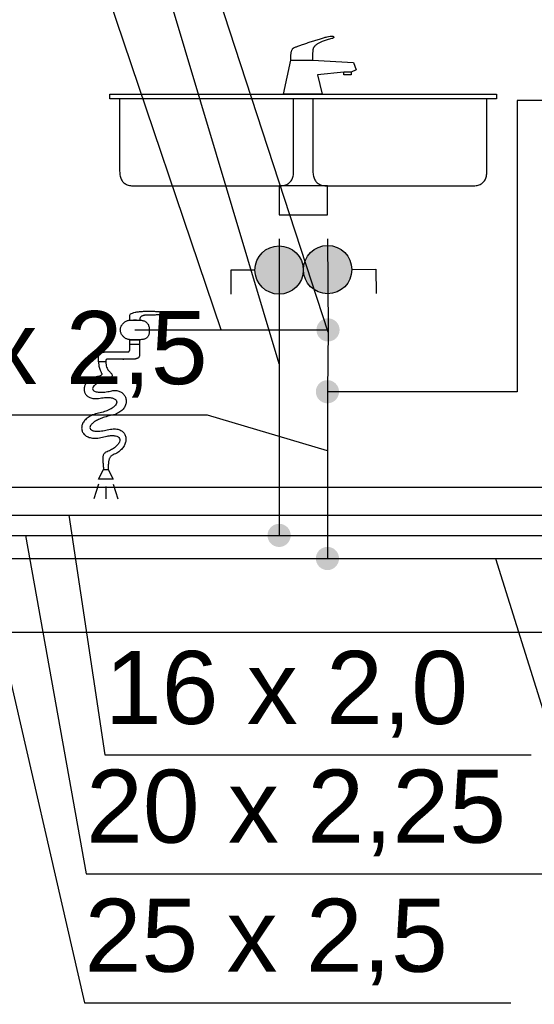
# Model space of a CAD drawing. Header units: inches. Extents: x -150.1 to -108.1, y -15.9 to 13.8.
# Tile 11 of 25: x -133.2 to -132.1, y -2.2 to -0.1. Entities that reach past the tile are written whole.
import ezdxf
from ezdxf.lldxf.tags import DXFTag

# ---------------------------------------------------------------- set-up
doc = ezdxf.new("R2010")
doc.units = ezdxf.units.IN
doc.header["$MEASUREMENT"] = 0
for name, color, linetype in [('IS_Armatura_Wodociag', 2, 'SOLID'), ('IS_Ciepła_woda', 4, 'DASHWAVE'), ('IS_Cyrkulacja', 4, 'DASHDOT'), ('IS_Konstrukcja', 7, 'SOLID'), ('IS_Odbiorniki', 2, 'SOLID'), ('IS_Opisy_działek_Wodociag', 2, 'SOLID'), ('IS_Text_Armatury_Wodociag', 2, 'Continuous'), ('IS_Zimna_woda', 4, 'SOLID')]:
    doc.layers.add(name, color=color, linetype=linetype)
tags = doc.linetypes.add('DASHDOT', pattern=[20, 10, -5, 0, -5]).pattern_tags.tags
tags[10:11] = [DXFTag(74, 4), DXFTag(75, 0), DXFTag(340, '0'), DXFTag(46, 0.0), DXFTag(50, 0.0), DXFTag(44, 0.0), DXFTag(45, 0.0)]
tags[8:9] = [DXFTag(74, 4), DXFTag(75, 0), DXFTag(340, '0'), DXFTag(46, 0.0), DXFTag(50, 0.0), DXFTag(44, 0.0), DXFTag(45, 0.0)]
tags[6:7] = [DXFTag(74, 4), DXFTag(75, 0), DXFTag(340, '0'), DXFTag(46, 0.0), DXFTag(50, 0.0), DXFTag(44, 0.0), DXFTag(45, 0.0)]
tags[4:5] = [DXFTag(74, 4), DXFTag(75, 0), DXFTag(340, '0'), DXFTag(46, 0.0), DXFTag(50, 0.0), DXFTag(44, 0.0), DXFTag(45, 0.0)]
tags = doc.linetypes.add('DASHWAVE', pattern='A,10,-5,-20,[138,IS_LineDef.shx,S=2,R=0,X=-20,Y=0],-5', length=40).pattern_tags.tags
tags[16:17] = [DXFTag(74, 4), DXFTag(75, 0), DXFTag(340, '0'), DXFTag(46, 0.0), DXFTag(50, 0.0), DXFTag(44, 0.0), DXFTag(45, 0.0)]
tags[6:7] = [DXFTag(74, 4), DXFTag(75, 0), DXFTag(340, '0'), DXFTag(46, 0.0), DXFTag(50, 0.0), DXFTag(44, 0.0), DXFTag(45, 0.0)]
tags[4:5] = [DXFTag(74, 4), DXFTag(75, 0), DXFTag(340, '0'), DXFTag(46, 0.0), DXFTag(50, 0.0), DXFTag(44, 0.0), DXFTag(45, 0.0)]
tags = doc.linetypes.add('SOLID', pattern=[10, 10, 0]).pattern_tags.tags
tags[6:7] = [DXFTag(74, 4), DXFTag(75, 0), DXFTag(340, '0'), DXFTag(46, 0.0), DXFTag(50, 0.0), DXFTag(44, 0.0), DXFTag(45, 0.0)]
tags[4:5] = [DXFTag(74, 4), DXFTag(75, 0), DXFTag(340, '0'), DXFTag(46, 0.0), DXFTag(50, 0.0), DXFTag(44, 0.0), DXFTag(45, 0.0)]

msp = doc.modelspace()

# ---------------------------------------------------------------- hatches: boundary and pattern name
at = {"layer": 'IS_Armatura_Wodociag', "ltscale": 0.01}
h = msp.add_hatch(color=256, dxfattribs=at)
edge = h.paths.add_edge_path()
edge.add_arc((-132.6332, -0.6522), 0.05, 0, 360)
h = msp.add_hatch(color=256, dxfattribs=at)
edge = h.paths.add_edge_path()
edge.add_arc((-132.5328, -0.6514), 0.05, 0, 360)
at = {"layer": 'IS_Opisy_działek_Wodociag'}
h = msp.add_hatch(color=256, dxfattribs=at)
edge = h.paths.add_edge_path()
edge.add_arc((-132.532, -0.7762), 0.024, 90, 450)
h = msp.add_hatch(color=256, dxfattribs=at)
edge = h.paths.add_edge_path()
edge.add_arc((-132.6332, -1.2014), 0.024, 90, 450)
at = {"layer": 'IS_Text_Armatury_Wodociag'}
h = msp.add_hatch(color=256, dxfattribs=at)
edge = h.paths.add_edge_path()
edge.add_arc((-132.5332, -1.2492), 0.024, 90, 450)
at = {"layer": 'IS_Zimna_woda'}
h = msp.add_hatch(color=256, dxfattribs=at)
edge = h.paths.add_edge_path()
edge.add_arc((-132.5332, -0.9041), 0.024, 90, 450)

# ---------------------------------------------------------------- linework, layer by layer
at = {"layer": 'IS_Armatura_Wodociag', "ltscale": 0.01}
for p, q in [((-132.4828, -0.651), (-132.4328, -0.6507)), ((-132.4328, -0.6507), (-132.4325, -0.7007)), ((-132.6832, -0.6522), (-132.7332, -0.6522)), ((-132.7332, -0.6522), (-132.7332, -0.7022))]:
    msp.add_line(p, q, dxfattribs=at)
for centre in [(-132.6332, -0.6522), (-132.5328, -0.6514)]:
    msp.add_ellipse(centre, major_axis=(0.05, 0), ratio=1, dxfattribs=at)
at = {"layer": 'IS_Ciepła_woda', "ltscale": 0.01}
for p, q in [((-132.6332, -0.588), (-132.6332, -1.2014)), ((-133.5746, -1.2014), (-132.6332, -1.2014)), ((-132.6332, -1.2014), (-130.879, -1.2014))]:
    msp.add_line(p, q, dxfattribs=at)
at = {"layer": 'IS_Cyrkulacja', "ltscale": 0.02}
msp.add_line((-144.1396, -1.1596), (-131.0262, -1.1595), dxfattribs=at)
at = {"layer": 'IS_Konstrukcja', "ltscale": 0.01}
for p, q in [((-147.0968, -1.1014), (-114.0644, -1.1014)), ((-147.0968, -1.4014), (-114.0644, -1.4014))]:
    msp.add_line(p, q, dxfattribs=at)
at = {"layer": 'IS_Odbiorniki', "ltscale": 0.01}
for p, q in [((-132.624, -0.288), (-132.609, -0.218)), ((-132.609, -0.218), (-132.564, -0.218)), ((-132.564, -0.218), (-132.479, -0.223)), ((-132.479, -0.223), (-132.474, -0.238)), ((-132.499, -0.243), (-132.554, -0.248)), ((-132.499, -0.248), (-132.499, -0.243)), ((-132.484, -0.243), (-132.499, -0.243)), ((-132.474, -0.238), (-132.484, -0.243)), ((-132.484, -0.243), (-132.484, -0.248)), ((-132.554, -0.248), (-132.544, -0.288)), ((-132.484, -0.248), (-132.499, -0.248)), ((-132.9832, -0.288), (-132.1832, -0.288)), ((-132.9832, -0.298), (-132.9832, -0.288)), ((-132.9832, -0.288), (-132.9832, -0.288)), ((-132.1832, -0.298), (-132.9832, -0.298)), ((-132.544, -0.288), (-132.624, -0.288)), ((-132.624, -0.288), (-132.624, -0.288)), ((-132.1832, -0.288), (-132.1832, -0.298)), ((-132.6332, -0.478), (-132.6332, -0.538)), ((-132.5332, -0.478), (-132.6332, -0.478)), ((-132.6332, -0.478), (-132.6332, -0.478)), ((-132.5332, -0.538), (-132.5332, -0.478)), ((-132.6332, -0.538), (-132.5332, -0.538)), ((-132.9418, -0.8065), (-132.9418, -0.7964)), ((-132.9418, -0.7964), (-132.9218, -0.7964)), ((-132.9218, -0.8065), (-132.9418, -0.8065)), ((-132.9218, -0.7964), (-132.9218, -0.8065)), ((-132.9218, -0.7964), (-132.9218, -0.7964)), ((-133.0068, -1.0851), (-132.9968, -1.0649)), ((-132.9968, -1.0649), (-132.9868, -1.0649)), ((-132.9868, -1.0649), (-132.9768, -1.0851)), ((-133.0068, -1.0952), (-133.0168, -1.1256)), ((-132.9768, -1.0851), (-133.0068, -1.0851)), ((-132.9768, -1.0952), (-132.9668, -1.1256)), ((-132.9918, -1.1003), (-132.9918, -1.1256))]:
    msp.add_line(p, q, dxfattribs=at)
for points, knots in [([(-132.604, -0.193), (-132.6027, -0.1923), (-132.5994, -0.191), (-132.5937, -0.1888), (-132.5863, -0.1861), (-132.5778, -0.1832), (-132.5687, -0.1801), (-132.5593, -0.1771), (-132.5502, -0.1743), (-132.5417, -0.1718), (-132.5344, -0.1698), (-132.5286, -0.1685), (-132.5253, -0.168), (-132.524, -0.168)], [0, 0, 0, 0, 0.00425061, 0.01060033, 0.01857776, 0.02770772, 0.03751411, 0.04752065, 0.05725134, 0.06623092, 0.07398599, 0.08004815, 0.08396819, 0.08396819, 0.08396819, 0.08396819]), ([(-132.524, -0.173), (-132.5257, -0.1734), (-132.5291, -0.1743), (-132.5338, -0.1756), (-132.5381, -0.177), (-132.542, -0.1784), (-132.5454, -0.1797), (-132.5485, -0.1811), (-132.5512, -0.1824), (-132.5536, -0.1838), (-132.5557, -0.1852), (-132.5575, -0.1865), (-132.5585, -0.1875), (-132.559, -0.188)], [0, 0, 0, 0, 0.00538586, 0.01031526, 0.0148132, 0.01890511, 0.02261695, 0.02597538, 0.02900777, 0.03174242, 0.03420857, 0.03643647, 0.03845728, 0.03845728, 0.03845728, 0.03845728]), ([(-132.524, -0.168), (-132.5236, -0.168), (-132.5228, -0.168), (-132.5218, -0.1683), (-132.521, -0.1688), (-132.5205, -0.1694), (-132.5202, -0.1701), (-132.5202, -0.1708), (-132.5205, -0.1715), (-132.521, -0.1721), (-132.5218, -0.1726), (-132.5228, -0.1729), (-132.5236, -0.173), (-132.524, -0.173)], [0, 0, 0, 0, 0.001245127, 0.002286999, 0.003170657, 0.003941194, 0.004643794, 0.005323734, 0.006026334, 0.006796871, 0.007680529, 0.008722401, 0.009967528, 0.009967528, 0.009967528, 0.009967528]), ([(-132.609, -0.218), (-132.609, -0.2171), (-132.609, -0.2153), (-132.609, -0.2126), (-132.6089, -0.2099), (-132.6088, -0.2073), (-132.6085, -0.2048), (-132.6082, -0.2025), (-132.6077, -0.2002), (-132.6071, -0.1981), (-132.6063, -0.1962), (-132.6053, -0.1944), (-132.6044, -0.1934), (-132.604, -0.193)], [0, 0, 0, 0, 0.00272352, 0.00542462, 0.00808148, 0.01067349, 0.0131821, 0.01559189, 0.0178921, 0.0200787, 0.02215732, 0.02414676, 0.02608271, 0.02608271, 0.02608271, 0.02608271]), ([(-132.559, -0.188), (-132.5594, -0.1884), (-132.5602, -0.1893), (-132.5613, -0.1908), (-132.5621, -0.1924), (-132.5628, -0.1942), (-132.5632, -0.1963), (-132.5636, -0.1987), (-132.5638, -0.2015), (-132.5639, -0.2048), (-132.564, -0.2087), (-132.564, -0.2131), (-132.564, -0.2163), (-132.564, -0.218)], [0, 0, 0, 0, 0.00185377, 0.00361935, 0.00539526, 0.00728567, 0.00939151, 0.01180502, 0.01460929, 0.01788047, 0.0216903, 0.02610811, 0.03120202, 0.03120202, 0.03120202, 0.03120202]), ([(-132.9632, -0.298), (-132.9632, -0.304), (-132.9632, -0.3146), (-132.9632, -0.3289), (-132.9632, -0.3401), (-132.9632, -0.3494), (-132.9632, -0.3578), (-132.9632, -0.3664), (-132.9632, -0.3762), (-132.9632, -0.3885), (-132.9632, -0.4042), (-132.9632, -0.4244), (-132.9632, -0.4395), (-132.9632, -0.448)], [0, 0, 0, 0, 0.0180316, 0.0319384, 0.0428024, 0.0517055, 0.0597295, 0.0679564, 0.0774681, 0.0893464, 0.1046732, 0.1245304, 0.15, 0.15, 0.15, 0.15]), ([(-132.6032, -0.448), (-132.6032, -0.4423), (-132.6032, -0.4323), (-132.6032, -0.4188), (-132.6032, -0.4079), (-132.6032, -0.3987), (-132.6032, -0.3902), (-132.6032, -0.3812), (-132.6032, -0.371), (-132.6032, -0.3583), (-132.6032, -0.3422), (-132.6032, -0.3217), (-132.6032, -0.3065), (-132.6032, -0.298)], [0, 0, 0, 0, 0.0169046, 0.0301127, 0.0406386, 0.0494966, 0.057701, 0.066266, 0.0762059, 0.0885349, 0.1042675, 0.1244177, 0.15, 0.15, 0.15, 0.15]), ([(-132.5632, -0.298), (-132.5632, -0.304), (-132.5632, -0.3146), (-132.5632, -0.3289), (-132.5632, -0.3401), (-132.5632, -0.3494), (-132.5632, -0.3578), (-132.5632, -0.3664), (-132.5632, -0.3762), (-132.5632, -0.3885), (-132.5632, -0.4042), (-132.5632, -0.4244), (-132.5632, -0.4395), (-132.5632, -0.448)], [0, 0, 0, 0, 0.0180316, 0.0319384, 0.0428024, 0.0517055, 0.0597295, 0.0679564, 0.0774681, 0.0893464, 0.1046732, 0.1245304, 0.15, 0.15, 0.15, 0.15]), ([(-132.2032, -0.448), (-132.2032, -0.4423), (-132.2032, -0.4323), (-132.2032, -0.4188), (-132.2032, -0.4079), (-132.2032, -0.3987), (-132.2032, -0.3902), (-132.2032, -0.3812), (-132.2032, -0.371), (-132.2032, -0.3583), (-132.2032, -0.3422), (-132.2032, -0.3217), (-132.2032, -0.3065), (-132.2032, -0.298)], [0, 0, 0, 0, 0.0169046, 0.0301127, 0.0406386, 0.0494966, 0.057701, 0.066266, 0.0762059, 0.0885349, 0.1042675, 0.1244177, 0.15, 0.15, 0.15, 0.15]), ([(-132.9632, -0.448), (-132.9632, -0.4497), (-132.9631, -0.453), (-132.9623, -0.4578), (-132.9611, -0.4621), (-132.9594, -0.4658), (-132.9571, -0.4691), (-132.9543, -0.4719), (-132.9511, -0.4741), (-132.9473, -0.4759), (-132.943, -0.4771), (-132.9383, -0.4778), (-132.9349, -0.478), (-132.9332, -0.478)], [0, 0, 0, 0, 0.00521251, 0.00998161, 0.01437501, 0.01847905, 0.02239923, 0.02625618, 0.03017635, 0.03428039, 0.03867379, 0.04344289, 0.04865541, 0.04865541, 0.04865541, 0.04865541]), ([(-132.6332, -0.478), (-132.6315, -0.478), (-132.6281, -0.4778), (-132.6234, -0.4771), (-132.6191, -0.4759), (-132.6153, -0.4741), (-132.6121, -0.4719), (-132.6093, -0.4691), (-132.607, -0.4658), (-132.6053, -0.4621), (-132.6041, -0.4578), (-132.6033, -0.453), (-132.6032, -0.4497), (-132.6032, -0.448)], [0, 0, 0, 0, 0.00521251, 0.00998161, 0.01437501, 0.01847905, 0.02239923, 0.02625618, 0.03017635, 0.03428039, 0.03867379, 0.04344289, 0.04865541, 0.04865541, 0.04865541, 0.04865541]), ([(-132.5632, -0.448), (-132.5632, -0.4497), (-132.5631, -0.453), (-132.5623, -0.4578), (-132.5611, -0.4621), (-132.5594, -0.4658), (-132.5571, -0.4691), (-132.5543, -0.4719), (-132.5511, -0.4741), (-132.5473, -0.4759), (-132.543, -0.4771), (-132.5383, -0.4778), (-132.5349, -0.478), (-132.5332, -0.478)], [0, 0, 0, 0, 0.00521251, 0.00998161, 0.01437501, 0.01847905, 0.02239923, 0.02625618, 0.03017635, 0.03428039, 0.03867379, 0.04344289, 0.04865541, 0.04865541, 0.04865541, 0.04865541]), ([(-132.2332, -0.478), (-132.2315, -0.478), (-132.2281, -0.4778), (-132.2234, -0.4771), (-132.2191, -0.4759), (-132.2153, -0.4741), (-132.2121, -0.4719), (-132.2093, -0.4691), (-132.207, -0.4658), (-132.2053, -0.4621), (-132.2041, -0.4578), (-132.2033, -0.453), (-132.2032, -0.4497), (-132.2032, -0.448)], [0, 0, 0, 0, 0.00521251, 0.00998161, 0.01437501, 0.01847905, 0.02239923, 0.02625618, 0.03017635, 0.03428039, 0.03867379, 0.04344289, 0.04865541, 0.04865541, 0.04865541, 0.04865541]), ([(-132.9332, -0.478), (-132.921, -0.478), (-132.8992, -0.478), (-132.8696, -0.478), (-132.8456, -0.478), (-132.8254, -0.478), (-132.807, -0.478), (-132.7885, -0.478), (-132.7682, -0.478), (-132.7439, -0.478), (-132.714, -0.478), (-132.6765, -0.478), (-132.6487, -0.478), (-132.6332, -0.478)], [0, 0, 0, 0, 0.0365139, 0.0654996, 0.0888505, 0.1084598, 0.1262209, 0.144027, 0.1637716, 0.1873479, 0.2166491, 0.2535687, 0.3, 0.3, 0.3, 0.3]), ([(-132.5332, -0.478), (-132.521, -0.478), (-132.4992, -0.478), (-132.4696, -0.478), (-132.4456, -0.478), (-132.4254, -0.478), (-132.407, -0.478), (-132.3885, -0.478), (-132.3682, -0.478), (-132.3439, -0.478), (-132.314, -0.478), (-132.2765, -0.478), (-132.2487, -0.478), (-132.2332, -0.478)], [0, 0, 0, 0, 0.0365139, 0.0654996, 0.0888505, 0.1084598, 0.1262209, 0.144027, 0.1637716, 0.1873479, 0.2166491, 0.2535687, 0.3, 0.3, 0.3, 0.3]), ([(-132.9418, -0.7458), (-132.9418, -0.7448), (-132.9403, -0.7426), (-132.9364, -0.7409), (-132.9309, -0.7394), (-132.9239, -0.7384), (-132.9159, -0.7377), (-132.9072, -0.7374), (-132.8982, -0.7374), (-132.8893, -0.7377), (-132.8809, -0.7384), (-132.8734, -0.7393), (-132.8688, -0.7402), (-132.8668, -0.7407)], [0, 0, 0, 0, 0.0028296, 0.0069807, 0.01273507, 0.01987117, 0.02805222, 0.03690572, 0.04604549, 0.05507977, 0.06361563, 0.07126295, 0.07764171, 0.07764171, 0.07764171, 0.07764171]), ([(-132.9418, -0.7559), (-132.9418, -0.7555), (-132.9418, -0.7547), (-132.9418, -0.7536), (-132.9418, -0.7527), (-132.9418, -0.7519), (-132.9418, -0.7512), (-132.9418, -0.7505), (-132.9418, -0.7497), (-132.9418, -0.7489), (-132.9418, -0.748), (-132.9418, -0.747), (-132.9418, -0.7462), (-132.9418, -0.7458)], [0, 0, 0, 0, 0.00126338, 0.00232127, 0.00321934, 0.00400324, 0.00471865, 0.00541122, 0.00612663, 0.00691053, 0.0078086, 0.00886649, 0.01012987, 0.01012987, 0.01012987, 0.01012987]), ([(-132.9068, -0.7458), (-132.9073, -0.7458), (-132.9083, -0.7458), (-132.9099, -0.7458), (-132.9117, -0.746), (-132.9135, -0.7462), (-132.9153, -0.7467), (-132.917, -0.7474), (-132.9186, -0.7483), (-132.9199, -0.7496), (-132.921, -0.7513), (-132.9216, -0.7535), (-132.9218, -0.7551), (-132.9218, -0.7559)], [0, 0, 0, 0, 0.00147635, 0.00313386, 0.0049091, 0.00674525, 0.0085963, 0.01043357, 0.01225511, 0.0140971, 0.01604114, 0.01820818, 0.02073842, 0.02073842, 0.02073842, 0.02073842]), ([(-132.8668, -0.7407), (-132.8668, -0.7412), (-132.8678, -0.7423), (-132.8701, -0.7431), (-132.8735, -0.7439), (-132.8777, -0.7445), (-132.8824, -0.745), (-132.8874, -0.7453), (-132.8924, -0.7455), (-132.8971, -0.7457), (-132.9012, -0.7457), (-132.9043, -0.7458), (-132.9061, -0.7458), (-132.9068, -0.7458)], [0, 0, 0, 0, 0.00150239, 0.00398788, 0.00749738, 0.01181304, 0.01666811, 0.02178127, 0.02686546, 0.03163088, 0.03578628, 0.03903958, 0.04109819, 0.04109819, 0.04109819, 0.04109819]), ([(-132.9618, -0.7762), (-132.9618, -0.7752), (-132.9616, -0.7734), (-132.9609, -0.7707), (-132.9598, -0.768), (-132.9583, -0.7656), (-132.9565, -0.7633), (-132.9545, -0.7612), (-132.9522, -0.7594), (-132.9498, -0.7579), (-132.9472, -0.7568), (-132.9445, -0.7561), (-132.9427, -0.7559), (-132.9418, -0.7559)], [0, 0, 0, 0, 0.00276555, 0.00556175, 0.00840034, 0.01127789, 0.01418077, 0.01708965, 0.01998349, 0.02284339, 0.02565665, 0.02842146, 0.0311521, 0.0311521, 0.0311521, 0.0311521]), ([(-132.9418, -0.7559), (-132.9392, -0.7559), (-132.9346, -0.7559), (-132.932, -0.7559), (-132.9281, -0.7559), (-132.9296, -0.7559), (-132.9308, -0.7559), (-132.9327, -0.7559), (-132.9339, -0.7559), (-132.9354, -0.7559), (-132.9316, -0.7559), (-132.9289, -0.7559), (-132.9243, -0.7559), (-132.9218, -0.7559)], [0, 0, 0, 0, 0.00756574, 0.01168295, 0.01311796, 0.0135988, 0.01522915, 0.01724267, 0.01887303, 0.01935387, 0.02078888, 0.02490609, 0.03247183, 0.03247183, 0.03247183, 0.03247183]), ([(-132.9218, -0.7559), (-132.9209, -0.7559), (-132.919, -0.756), (-132.9164, -0.7564), (-132.9138, -0.7571), (-132.9113, -0.7581), (-132.909, -0.7595), (-132.9069, -0.7612), (-132.9052, -0.7634), (-132.9037, -0.7659), (-132.9026, -0.7689), (-132.9019, -0.7724), (-132.9018, -0.7749), (-132.9018, -0.7762)], [0, 0, 0, 0, 0.00272284, 0.00542776, 0.00810545, 0.01075857, 0.01340511, 0.0160811, 0.01884161, 0.02175862, 0.02491587, 0.02840229, 0.03230639, 0.03230639, 0.03230639, 0.03230639]), ([(-132.9418, -0.7964), (-132.9427, -0.7964), (-132.9445, -0.7962), (-132.9472, -0.7955), (-132.9498, -0.7944), (-132.9522, -0.7929), (-132.9545, -0.7911), (-132.9565, -0.7891), (-132.9583, -0.7868), (-132.9598, -0.7843), (-132.9609, -0.7817), (-132.9616, -0.7789), (-132.9618, -0.7771), (-132.9618, -0.7762)], [0, 0, 0, 0, 0.00273064, 0.00549545, 0.00830872, 0.01116861, 0.01406245, 0.01697133, 0.01987421, 0.02275176, 0.02559035, 0.02838655, 0.0311521, 0.0311521, 0.0311521, 0.0311521]), ([(-132.9018, -0.7762), (-132.9018, -0.7775), (-132.9018, -0.7799), (-132.9022, -0.7833), (-132.9029, -0.7864), (-132.9039, -0.7889), (-132.9052, -0.7911), (-132.907, -0.7929), (-132.9091, -0.7943), (-132.9117, -0.7953), (-132.9147, -0.796), (-132.9181, -0.7963), (-132.9205, -0.7964), (-132.9218, -0.7964)], [0, 0, 0, 0, 0.00389878, 0.00733912, 0.01037931, 0.01309925, 0.01560627, 0.0180339, 0.02052757, 0.02322237, 0.02622769, 0.02962512, 0.03347403, 0.03347403, 0.03347403, 0.03347403]), ([(-132.9468, -0.8217), (-132.9463, -0.8217), (-132.9456, -0.8217), (-132.9445, -0.8213), (-132.9436, -0.8206), (-132.943, -0.8197), (-132.9425, -0.8186), (-132.9422, -0.8172), (-132.942, -0.8155), (-132.9418, -0.8136), (-132.9418, -0.8115), (-132.9418, -0.8091), (-132.9418, -0.8074), (-132.9418, -0.8065)], [0, 0, 0, 0, 0.00124975, 0.00233525, 0.00336421, 0.00444853, 0.00567529, 0.00709831, 0.00874682, 0.01063559, 0.01277159, 0.0151577, 0.01779481, 0.01779481, 0.01779481, 0.01779481]), ([(-132.9218, -0.7964), (-132.9239, -0.7964), (-132.9281, -0.7964), (-132.9302, -0.7964), (-132.934, -0.7964), (-132.9331, -0.7964), (-132.9323, -0.7964), (-132.9312, -0.7964), (-132.9304, -0.7964), (-132.9295, -0.7964), (-132.9334, -0.7964), (-132.9354, -0.7964), (-132.9396, -0.7964), (-132.9418, -0.7964)], [0, 0, 0, 0, 0.00655147, 0.01026296, 0.01176559, 0.01184072, 0.01286251, 0.01419985, 0.01522164, 0.01529677, 0.0167994, 0.02051089, 0.02706236, 0.02706236, 0.02706236, 0.02706236]), ([(-132.9218, -0.8065), (-132.9218, -0.8074), (-132.9218, -0.8089), (-132.9218, -0.8111), (-132.9218, -0.8129), (-132.9218, -0.8145), (-132.9218, -0.816), (-132.9218, -0.8174), (-132.9218, -0.8188), (-132.9218, -0.8204), (-132.9218, -0.8223), (-132.9218, -0.8244), (-132.9218, -0.826), (-132.9218, -0.8268)], [0, 0, 0, 0, 0.00252676, 0.00464254, 0.00643867, 0.00800648, 0.00943729, 0.01082245, 0.01225326, 0.01382107, 0.0156172, 0.01773298, 0.02025974, 0.02025974, 0.02025974, 0.02025974]), ([(-133.0068, -0.8319), (-133.0068, -0.8314), (-133.0067, -0.8305), (-133.0063, -0.8291), (-133.0057, -0.8278), (-133.0048, -0.8265), (-133.0037, -0.8254), (-133.0023, -0.8243), (-133.0007, -0.8234), (-132.9988, -0.8227), (-132.9967, -0.8222), (-132.9943, -0.8218), (-132.9926, -0.8217), (-132.9918, -0.8217)], [0, 0, 0, 0, 0.00138311, 0.00278794, 0.00423631, 0.00575024, 0.00735196, 0.00906393, 0.01090884, 0.01290952, 0.01508897, 0.01747021, 0.02007637, 0.02007637, 0.02007637, 0.02007637]), ([(-133.0068, -0.842), (-133.0068, -0.8416), (-133.0068, -0.8408), (-133.0068, -0.8397), (-133.0068, -0.8388), (-133.0068, -0.838), (-133.0068, -0.8373), (-133.0068, -0.8366), (-133.0068, -0.8359), (-133.0068, -0.8351), (-133.0068, -0.8341), (-133.0068, -0.8331), (-133.0068, -0.8323), (-133.0068, -0.8319)], [0, 0, 0, 0, 0.00126338, 0.00232127, 0.00321934, 0.00400324, 0.00471865, 0.00541122, 0.00612663, 0.00691053, 0.0078086, 0.00886649, 0.01012987, 0.01012987, 0.01012987, 0.01012987]), ([(-132.9918, -0.8217), (-132.9881, -0.8217), (-132.9818, -0.8217), (-132.9733, -0.8217), (-132.9671, -0.8217), (-132.9626, -0.8217), (-132.9595, -0.8217), (-132.9573, -0.8217), (-132.9556, -0.8217), (-132.9541, -0.8217), (-132.9523, -0.8217), (-132.9498, -0.8217), (-132.9479, -0.8217), (-132.9468, -0.8217)], [0, 0, 0, 0, 0.01085274, 0.01913599, 0.02525545, 0.02961683, 0.03262585, 0.0346882, 0.03620962, 0.03759579, 0.03925244, 0.04158527, 0.045, 0.045, 0.045, 0.045]), ([(-132.9218, -0.8268), (-132.9218, -0.8277), (-132.9219, -0.8292), (-132.9226, -0.8314), (-132.9237, -0.8331), (-132.9252, -0.8344), (-132.927, -0.8354), (-132.9291, -0.836), (-132.9314, -0.8365), (-132.9338, -0.8368), (-132.9364, -0.8369), (-132.9391, -0.8369), (-132.9409, -0.8369), (-132.9418, -0.8369)], [0, 0, 0, 0, 0.0025306, 0.00470584, 0.00668846, 0.00863237, 0.01065181, 0.01280956, 0.01512554, 0.01759096, 0.02017952, 0.02285473, 0.0255745, 0.0255745, 0.0255745, 0.0255745]), ([(-133.0068, -0.842), (-133.0068, -0.8441), (-133.0066, -0.848), (-133.0057, -0.8532), (-133.0045, -0.8575), (-133.0031, -0.8609), (-133.0018, -0.8635), (-133.0007, -0.8656), (-133, -0.8673), (-133.0001, -0.8689), (-133.0015, -0.8702), (-133.0037, -0.8713), (-133.0056, -0.872), (-133.0068, -0.8724)], [0, 0, 0, 0, 0.00631074, 0.01156766, 0.01594153, 0.01956007, 0.02250376, 0.02481584, 0.02654647, 0.02790034, 0.02946187, 0.03185975, 0.03547436, 0.03547436, 0.03547436, 0.03547436]), ([(-132.9868, -0.8369), (-132.9872, -0.8369), (-132.9879, -0.8369), (-132.989, -0.837), (-132.9898, -0.837), (-132.9904, -0.8371), (-132.991, -0.8374), (-132.9913, -0.8378), (-132.9916, -0.8383), (-132.9917, -0.8389), (-132.9917, -0.8398), (-132.9918, -0.8408), (-132.9918, -0.8416), (-132.9918, -0.842)], [0, 0, 0, 0, 0.001243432, 0.002261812, 0.003080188, 0.003730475, 0.004261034, 0.00474763, 0.005282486, 0.00594044, 0.006769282, 0.00780087, 0.00906045, 0.00906045, 0.00906045, 0.00906045]), ([(-132.9918, -0.842), (-132.9918, -0.8441), (-132.9915, -0.8478), (-132.9903, -0.8529), (-132.9885, -0.8569), (-132.9864, -0.86), (-132.9842, -0.8624), (-132.9821, -0.8644), (-132.9803, -0.8664), (-132.9791, -0.8685), (-132.9788, -0.8711), (-132.9798, -0.8742), (-132.981, -0.8763), (-132.9818, -0.8775)], [0, 0, 0, 0, 0.00620826, 0.01127132, 0.01551817, 0.01920269, 0.02247402, 0.02538578, 0.02795255, 0.03026157, 0.03263343, 0.03563445, 0.03983271, 0.03983271, 0.03983271, 0.03983271]), ([(-132.9418, -0.8369), (-132.9446, -0.8369), (-132.95, -0.8369), (-132.9527, -0.8369), (-132.9573, -0.8369), (-132.9562, -0.8369), (-132.9558, -0.8369), (-132.9541, -0.8369), (-132.9554, -0.8369), (-132.9578, -0.8369), (-132.9638, -0.8369), (-132.9737, -0.8369), (-132.9818, -0.8369), (-132.9868, -0.8369)], [0, 0, 0, 0, 0.0085988, 0.01325319, 0.01497746, 0.01516905, 0.01626221, 0.01724267, 0.01738918, 0.01967693, 0.02512021, 0.03473328, 0.04953043, 0.04953043, 0.04953043, 0.04953043]), ([(-133.0068, -0.8724), (-133.0101, -0.8728), (-133.0164, -0.8742), (-133.0245, -0.8781), (-133.0306, -0.8833), (-133.0347, -0.8893), (-133.0368, -0.8957), (-133.0369, -0.9021), (-133.0348, -0.908), (-133.0306, -0.9131), (-133.0244, -0.9168), (-133.0161, -0.9186), (-133.01, -0.9184), (-133.0068, -0.918)], [0, 0, 0, 0, 0.01018453, 0.01903209, 0.02687096, 0.03396339, 0.04051543, 0.04671436, 0.05278956, 0.05907438, 0.06602701, 0.07418675, 0.084106, 0.084106, 0.084106, 0.084106]), ([(-132.9818, -0.8775), (-132.9859, -0.8783), (-132.9935, -0.8802), (-133.0035, -0.8837), (-133.0111, -0.8876), (-133.0162, -0.8915), (-133.0192, -0.8954), (-133.0194, -0.8997), (-133.0162, -0.9028), (-133.0109, -0.9046), (-133.0033, -0.9053), (-132.9933, -0.9048), (-132.9859, -0.9036), (-132.9818, -0.9028)], [0, 0, 0, 0, 0.01277875, 0.02333837, 0.03174768, 0.03811346, 0.0426776, 0.04612145, 0.04988193, 0.05522226, 0.06271568, 0.07264078, 0.08518553, 0.08518553, 0.08518553, 0.08518553]), ([(-133.0068, -0.918), (-133.0027, -0.9171), (-132.9953, -0.916), (-132.9852, -0.9158), (-132.9776, -0.917), (-132.9722, -0.9195), (-132.9691, -0.9234), (-132.9693, -0.9282), (-132.9722, -0.9328), (-132.9774, -0.9374), (-132.985, -0.9417), (-132.995, -0.9456), (-133.0026, -0.9475), (-133.0068, -0.9484)], [0, 0, 0, 0, 0.01252723, 0.02244482, 0.03001211, 0.03560184, 0.03988558, 0.0440182, 0.04915421, 0.05591067, 0.06455603, 0.07523106, 0.08803895, 0.08803895, 0.08803895, 0.08803895]), ([(-132.9818, -0.9028), (-132.9788, -0.9019), (-132.9732, -0.901), (-132.965, -0.9022), (-132.9584, -0.9056), (-132.9534, -0.9107), (-132.9503, -0.9171), (-132.9493, -0.9241), (-132.9505, -0.9315), (-132.9543, -0.9387), (-132.9608, -0.9452), (-132.9702, -0.9504), (-132.9776, -0.9526), (-132.9818, -0.9534)], [0, 0, 0, 0, 0.00911362, 0.01703021, 0.02426388, 0.03118952, 0.03804749, 0.04500947, 0.05227011, 0.06012583, 0.06900792, 0.07945725, 0.09206815, 0.09206815, 0.09206815, 0.09206815]), ([(-133.0068, -0.9484), (-133.011, -0.9492), (-133.0186, -0.9514), (-133.0285, -0.9567), (-133.0357, -0.9631), (-133.0402, -0.9702), (-133.0422, -0.9776), (-133.0415, -0.9848), (-133.0382, -0.9913), (-133.0323, -0.9964), (-133.024, -0.9997), (-133.0135, -1.0008), (-133.0059, -0.9998), (-133.0018, -0.999)], [0, 0, 0, 0, 0.012823, 0.0237601, 0.0331753, 0.041409, 0.0487988, 0.05572, 0.0626301, 0.0700789, 0.0786643, 0.0889741, 0.1015579, 0.1015579, 0.1015579, 0.1015579]), ([(-132.9818, -0.9534), (-132.986, -0.9543), (-132.9939, -0.9563), (-133.0045, -0.9602), (-133.0129, -0.9645), (-133.0192, -0.969), (-133.0232, -0.9735), (-133.0251, -0.978), (-133.0237, -0.9823), (-133.0191, -0.9849), (-133.0124, -0.986), (-133.0029, -0.9858), (-132.9958, -0.9846), (-132.9918, -0.9838)], [0, 0, 0, 0, 0.01303346, 0.02430425, 0.03378301, 0.04144717, 0.04733164, 0.05168225, 0.05536457, 0.0599404, 0.06657215, 0.07585114, 0.08814794, 0.08814794, 0.08814794, 0.08814794]), ([(-133.0018, -0.999), (-132.9977, -0.9978), (-132.9903, -0.9959), (-132.9802, -0.9946), (-132.9724, -0.9951), (-132.9667, -0.997), (-132.9632, -1.0006), (-132.9626, -1.0053), (-132.9644, -1.0103), (-132.9683, -1.0153), (-132.9743, -1.0205), (-132.9822, -1.0254), (-132.9884, -1.0281), (-132.9918, -1.0294)], [0, 0, 0, 0, 0.01277595, 0.02280349, 0.03041116, 0.03604495, 0.04042004, 0.04460883, 0.04959682, 0.05588431, 0.06365317, 0.07296245, 0.08383588, 0.08383588, 0.08383588, 0.08383588]), ([(-132.9918, -0.9838), (-132.9877, -0.9826), (-132.9801, -0.9809), (-132.9695, -0.9809), (-132.961, -0.9834), (-132.9548, -0.9881), (-132.9511, -0.9943), (-132.9497, -1.0014), (-132.9507, -1.009), (-132.9539, -1.0166), (-132.9594, -1.0238), (-132.9671, -1.0301), (-132.9733, -1.0332), (-132.9768, -1.0345)], [0, 0, 0, 0, 0.01278526, 0.02307688, 0.03153539, 0.03887746, 0.04579152, 0.05281291, 0.06027637, 0.06837423, 0.07724713, 0.08705663, 0.09802854, 0.09802854, 0.09802854, 0.09802854]), ([(-132.9918, -1.0294), (-132.9926, -1.0298), (-132.9942, -1.0309), (-132.996, -1.0331), (-132.9971, -1.0356), (-132.9978, -1.0385), (-132.998, -1.0417), (-132.998, -1.0452), (-132.9978, -1.0488), (-132.9975, -1.0527), (-132.9971, -1.0567), (-132.9968, -1.0607), (-132.9968, -1.0635), (-132.9968, -1.0649)], [0, 0, 0, 0, 0.00287386, 0.00557201, 0.00831839, 0.01125599, 0.0144473, 0.01789876, 0.02158393, 0.02545893, 0.02947232, 0.03357177, 0.03770963, 0.03770963, 0.03770963, 0.03770963]), ([(-132.9768, -1.0345), (-132.9776, -1.0349), (-132.9792, -1.0359), (-132.9813, -1.0377), (-132.983, -1.0397), (-132.9843, -1.042), (-132.9852, -1.0446), (-132.9859, -1.0473), (-132.9863, -1.0504), (-132.9866, -1.0536), (-132.9867, -1.0572), (-132.9868, -1.0609), (-132.9868, -1.0635), (-132.9868, -1.0649)], [0, 0, 0, 0, 0.00290779, 0.00559784, 0.00818533, 0.01077792, 0.0134646, 0.01631063, 0.01935913, 0.02263594, 0.02615499, 0.02992266, 0.03394113, 0.03394113, 0.03394113, 0.03394113])]:
    msp.add_open_spline(points, degree=3, knots=knots, dxfattribs=at)
msp.add_open_spline([(-132.9918, -0.842), (-132.9922, -0.842), (-132.9931, -0.842), (-132.9945, -0.842), (-132.9959, -0.842), (-132.9972, -0.842), (-132.9986, -0.842), (-132.9999, -0.842), (-133.0013, -0.842), (-133.0027, -0.842), (-133.004, -0.842), (-133.0054, -0.842), (-133.0063, -0.842), (-133.0068, -0.842)], degree=3, dxfattribs=at)
at = {"layer": 'IS_Opisy_działek_Wodociag', "ltscale": 0.01}
for p, q in [((-132.532, -0.7807), (-133.0076, 0.6773)), ((-132.6332, -0.8467), (-133.0064, 0.4024)), ((-132.7528, -0.7762), (-133.0731, 0.1719)), ((-132.7811, -0.9525), (-133.6631, -0.9525)), ((-132.5332, -1.0266), (-132.7811, -0.9525)), ((-133.0684, -1.1595), (-132.9937, -1.6558)), ((-133.1579, -1.2014), (-133.0327, -1.9015)), ((-133.2476, -1.2492), (-133.0356, -2.1686)), ((-132.1857, -1.2492), (-131.8977, -2.1687)), ((-132.9937, -1.6558), (-132.1117, -1.6558)), ((-133.0327, -1.9015), (-132.0307, -1.9015)), ((-133.0356, -2.1686), (-132.1536, -2.1686))]:
    msp.add_line(p, q, dxfattribs=at)
at = {"layer": 'IS_Zimna_woda', "ltscale": 0.01}
for p, q in [((-131.8318, -0.3014), (-132.1409, -0.3014)), ((-132.1409, -0.3014), (-132.1409, -0.9041)), ((-132.5332, -0.588), (-132.532, -0.7762)), ((-132.9318, -0.7762), (-132.532, -0.7762)), ((-132.532, -0.7762), (-132.5332, -0.9041)), ((-132.1409, -0.9041), (-132.5332, -0.9041)), ((-132.5332, -0.9041), (-132.5332, -1.2492)), ((-133.4746, -1.2492), (-132.5332, -1.2492)), ((-132.5332, -1.2492), (-130.7768, -1.2492))]:
    msp.add_line(p, q, dxfattribs=at)

# ---------------------------------------------------------------- texts
at = {"layer": 'IS_Opisy_działek_Wodociag', "ltscale": 0.01, "char_height": 0.1512}
for s, insert, attachment_point in [('\\fArial|b0|i0;', (-132.8818, -0.3998), 7), ('\\fArial|b0|i0;', (-132.8061, -0.4477), 1), ('\\fArial|b0|i0;', (-132.8061, -0.4477), 1), ('\\fArial|b0|i0;', (-132.8218, -0.5198), 7), ('\\fArial|b0|i0;', (-132.8218, -0.5198), 7), ('\\fArial|b0|i0;25 x 2,5', (-132.7811, -0.9165), 9), ('\\fArial|b0|i0;16 x 2,0', (-132.9937, -1.6198), 7), ('\\fArial|b0|i0;20 x 2,25', (-133.0327, -1.8655), 7), ('\\fArial|b0|i0;25 x 2,5', (-133.0356, -2.1326), 7)]:
    msp.add_mtext(s, dxfattribs=dict(at, insert=insert, attachment_point=attachment_point))

doc.saveas('drawing.dxf')
